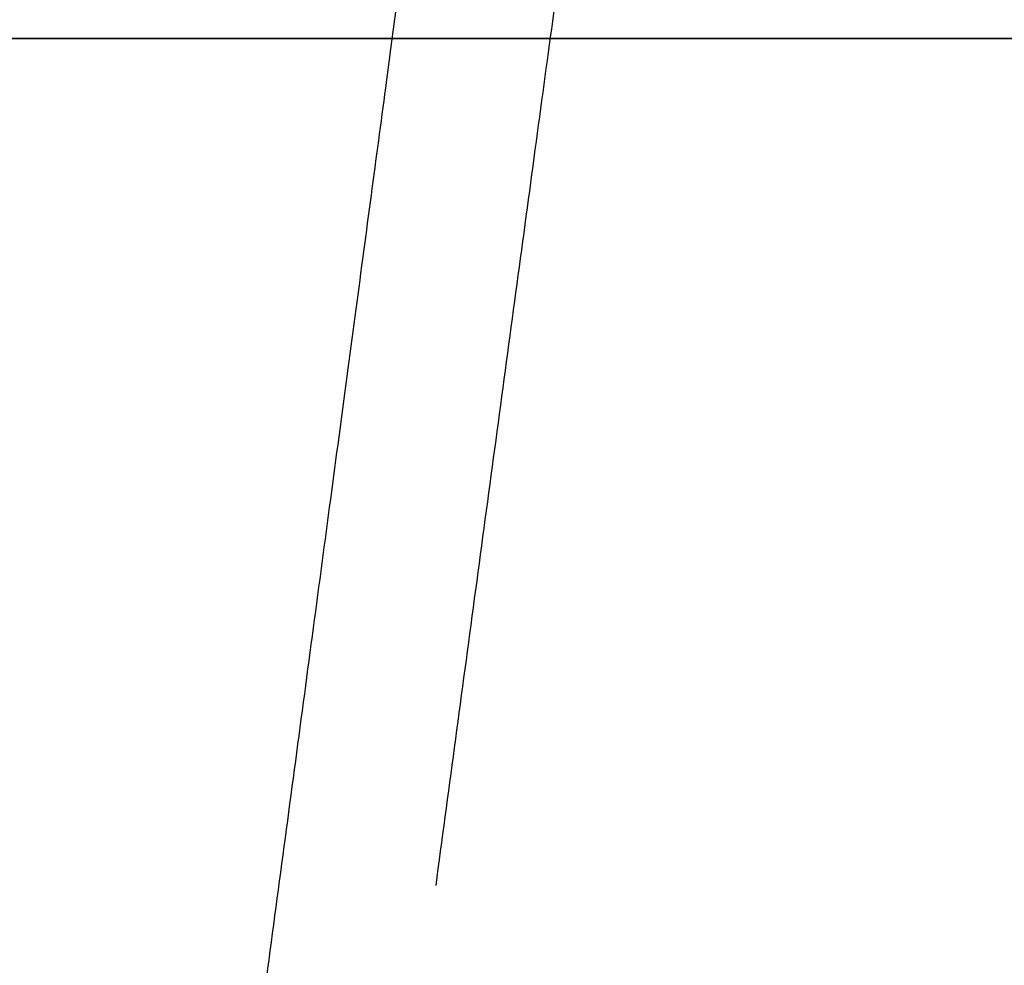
# Model space of a CAD drawing. Header units: millimetres. Extents: x -910 to 990, y -200 to 570.
# Tile 68 of 256: x 310 to 316, y 464 to 470. Entities that reach past the tile are written whole.
import ezdxf

# ---------------------------------------------------------------- set-up
doc = ezdxf.new("R2010")
doc.units = ezdxf.units.MM
for name, color, linetype, true_color in [('IGES level 19', 7, 'Continuous', 0xc0c0c0), ('IGES level 2', 7, 'Continuous', 0xc0c0c0), ('IGES level 28', 7, 'Continuous', 0xc0c0c0)]:
    doc.layers.add(name, color=color, linetype=linetype, true_color=true_color)

msp = doc.modelspace()

# ---------------------------------------------------------------- linework, layer by layer
at = {"layer": 'IGES level 19'}
for points in [[(-850, 470, 225), (-30, 470, 225), (790, 470, 225)], [(790, 470, 285), (-30, 470, 285), (-850, 470, 285)], [(-850, 470, 255), (-30, 470, 255), (790, 470, 255)], [(790, 470, 225), (-30, 470, 225), (-850, 470, 225)], [(790, 470, 285), (-30, 470, 285), (-850, 470, 285)]]:
    msp.add_open_spline(points, degree=2, dxfattribs=at)
at = {"layer": 'IGES level 2'}
for points, weights in [([(310.0179, 454.3039, 365), (312.6708, 474.1272, 365), (312.6708, 474.1272, 385)], [0.999999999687, 0.707106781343, 1]), ([(313.6476, 473.9962, 653.3503), (313.6308, 473.9985, 662.7031), (312.3868, 464.7498, 663.3279)], [1, 0.730343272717, 1])]:
    msp.add_rational_spline(points, weights, degree=2, dxfattribs=at)
for knots in [[1.570796, 1.570796, 1.570796, 1.570796, 1.633296, 1.633296, 1.695796, 1.695796, 1.727046, 1.727046, 1.758296, 1.758296, 1.789546, 1.789546, 1.820796, 1.820796, 1.836421, 1.836421, 1.852046, 1.852046, 1.867671, 1.867671, 1.883296, 1.883296, 1.914546, 1.914546, 1.930171, 1.930171, 1.945796, 1.945796, 1.977046, 1.977046, 2.008296, 2.008296, 2.039546, 2.039546, 2.070796, 2.070796, 2.102046, 2.102046, 2.133296, 2.133296, 2.148921, 2.148921, 2.164546, 2.164546, 2.195796, 2.195796, 2.258296, 2.258296, 2.320796, 2.320796, 2.352046, 2.352046, 2.367671, 2.367671, 2.383296, 2.383296, 2.445796, 2.445796, 2.508296, 2.508296, 2.539546, 2.539546, 2.570796, 2.570796, 2.570796, 2.570796], [3.5707963, 3.5707963, 3.5707963, 3.5707963, 3.6332963, 3.6332963, 3.6957963, 3.6957963, 3.7270463, 3.7270463, 3.7582963, 3.7582963, 3.7895463, 3.7895463, 3.8207963, 3.8207963, 3.8364213, 3.8364213, 3.8520463, 3.8520463, 3.8676713, 3.8676713, 3.8832963, 3.8832963, 3.9145463, 3.9145463, 3.9301713, 3.9301713, 3.9457963, 3.9457963, 3.9770463, 3.9770463, 4.0082963, 4.0082963, 4.0395463, 4.0395463, 4.0707963, 4.0707963, 4.1020463, 4.1020463, 4.1332963, 4.1332963, 4.1489213, 4.1489213, 4.1645463, 4.1645463, 4.1957963, 4.1957963, 4.2582963, 4.2582963, 4.3207963, 4.3207963, 4.3520463, 4.3520463, 4.3676713, 4.3676713, 4.3832963, 4.3832963, 4.4457963, 4.4457963, 4.5082963, 4.5082963, 4.5395463, 4.5395463, 4.5707963, 4.5707963, 4.5707963, 4.5707963]]:
    msp.add_open_spline([(890, -35.9611, 365), (889.9938, -11.7548, 365), (888.8655, 12.3013, 365), (883.622, 60.0141, 365), (879.5207, 83.6725, 365), (870.176, 118.733, 365), (866.4973, 130.3813, 365), (858.0378, 153.0292, 365), (853.2884, 164.101, 365), (843.2821, 185.9981, 365), (837.954, 196.7889, 365), (826.225, 217.8498, 365), (819.7974, 228.1102, 365), (809.1988, 243.0263, 365), (805.5472, 247.8736, 365), (798.0572, 257.3718, 365), (794.2332, 262.0381, 365), (786.3432, 271.1161, 365), (782.2587, 275.5086, 365), (773.8044, 283.994, 365), (769.4449, 288.0975, 365), (756.0339, 300.0591, 365), (746.6558, 307.5739, 365), (732.0389, 318.2685, 365), (727.0734, 321.7356, 365), (716.9534, 328.471, 365), (711.8153, 331.726, 365), (696.2821, 341.0971, 365), (685.7232, 346.8435, 365), (664.2898, 357.5599, 365), (653.4173, 362.5345, 365), (631.484, 372.0204, 365), (620.4257, 376.5377, 365), (598.2236, 385.3618, 365), (587.0735, 389.6533, 365), (564.6656, 397.9709, 365), (553.4081, 401.9979, 365), (530.7533, 409.7079, 365), (519.3577, 413.3949, 365), (502.1009, 418.5235, 365), (496.3196, 420.1614, 365), (484.6866, 423.2641, 365), (478.8311, 424.7341, 365), (461.236, 428.9538, 365), (449.4733, 431.5161, 365), (414.101, 438.5541, 365), (390.4071, 442.3798, 365), (342.9745, 449.686, 365), (319.2436, 453.2269, 365), (283.5346, 457.67, 365), (271.6129, 459.0064, 365), (253.6825, 460.6437, 365), (247.6973, 461.1244, 365), (235.7072, 461.9339, 365), (229.7032, 462.2701, 365), (199.6722, 463.865, 365), (175.6332, 465.0583, 365), (127.5428, 467.2227, 365), (103.4945, 468.1876, 365), (67.4116, 469.2478, 365), (55.3823, 469.5362, 365), (31.3173, 469.878, 365), (19.282, 469.9444, 365), (7.2392, 469.7253, 365)], degree=3, knots=knots, dxfattribs=at)
at = {"layer": 'IGES level 28'}
msp.add_open_spline([(790, 470, 285), (-50, 470, 285), (-890, 470, 285)], degree=2, dxfattribs=at)
msp.add_open_spline([(790, 470, 285), (-50, 470, 285), (-890, 470, 285)], degree=2, dxfattribs=at)

doc.saveas('drawing.dxf')
